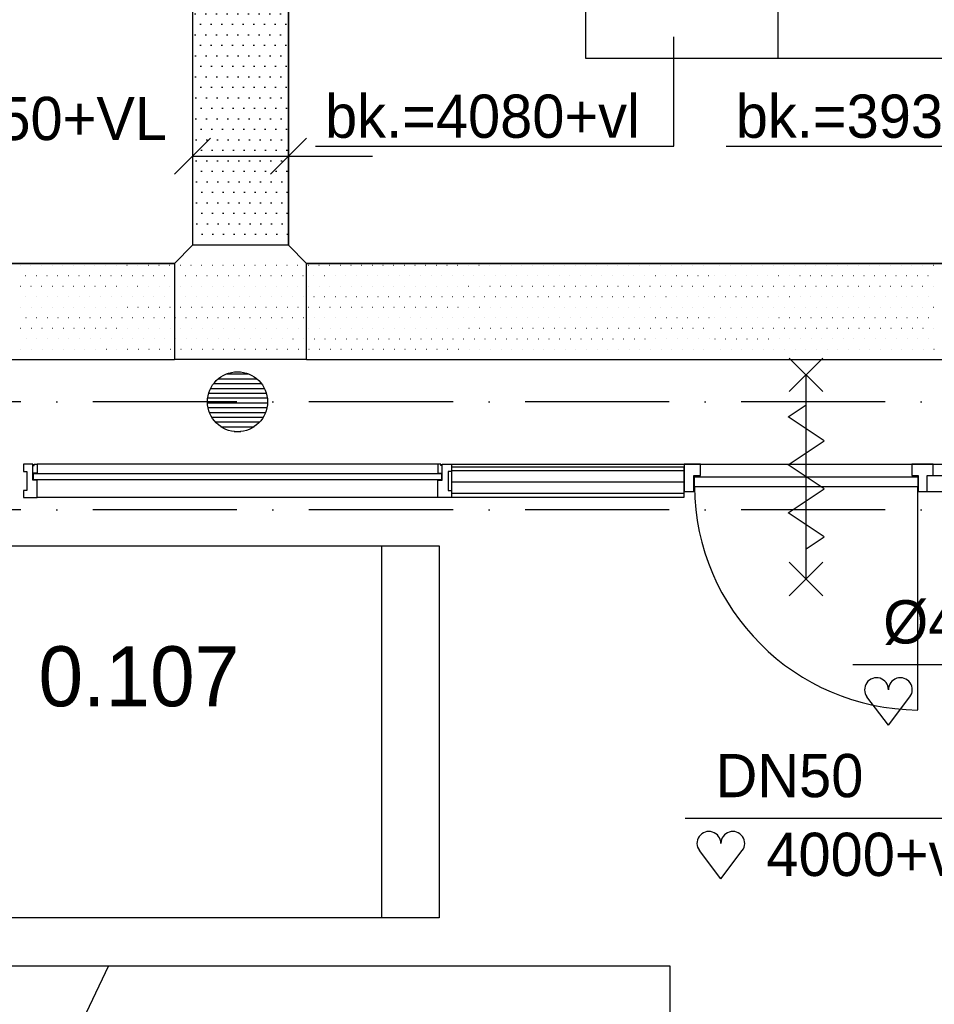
# Model space of a CAD drawing. Extents: x 25315 to 170951, y 867852 to 951952.
# Tile 102 of 119: x 120716 to 124526, y 910768 to 914869. Entities that reach past the tile are written whole.
import ezdxf
from ezdxf.enums import TextEntityAlignment as Align

# ---------------------------------------------------------------- set-up
doc = ezdxf.new("R2010")
doc.units = 0
doc.header["$LTSCALE"] = 100
for name, pattern in [('CENTER4', [5, 3.125, -0.625, 0.625, -0.625]), ('DASHDOT', [9, 6, -1.5, 0, -1.5]), ('LURETOUR', [6, 4, -2])]:
    doc.linetypes.add(name, pattern=pattern)
doc.layers.get('0').update_dxf_attribs({"linetype": 'CONTINUOUS'})
for name, color, linetype in [('AL$7----_STRAMIEN', 1, 'DASHDOT'), ('BOUW', 8, 'CONTINUOUS'), ('KABELGOOT', 8, 'CONTINUOUS'), ('WL531---', 4, 'CONTINUOUS'), ('WL570---', 3, 'CONTINUOUS'), ('WL570---_HARTLIJN', 7, 'CONTINUOUS'), ('WL570---_RETOUR', 3, 'CONTINUOUS'), ('WM570---', 1, 'CONTINUOUS')]:
    doc.layers.add(name, color=color, linetype=linetype)
doc.styles.add('BURO-018', font='BUROFONT.shx', dxfattribs={"height": 180})
doc.styles.add('BURO-025', font='BUROFONT.shx', dxfattribs={"height": 250})

# ---------------------------------------------------------------- blocks, each defined once
blk = doc.blocks.new('LU-2D-K-320')
at = {"color": 0, "linetype": 'CONTINUOUS'}
for p, q in [((-0.5, 400), (0.5, 400)), ((-0.5, -400), (0.5, -400))]:
    blk.add_line(p, q, dxfattribs=at)
blk = doc.blocks.new('HART')
at = {"color": 1}
for q in [(-39.7, 52.4), (39.7, 52.4)]:
    blk.add_line((0, 0), q, dxfattribs=at)
for centre, start, end in [((-22.1, 65.7), 0, 217.1867), ((22.1, 65.7), 322.8133, 180)]:
    blk.add_arc(centre, 22.1, start, end, dxfattribs=at)

msp = doc.modelspace()

# ---------------------------------------------------------------- hatches: boundary and pattern name
at = {"layer": 'WL531---'}
h = msp.add_hatch(dxfattribs=at)
h.set_pattern_fill('KABELGT', color=8, scale=7, style=0)
h.set_pattern_definition([(0, (8e-11, 771568.626), (21.875, 43.75), [0.7, -43.75])])
h.paths.add_polyline_path([(121835.7, 916109.7), (121435.7, 916109.7), (121435.7, 914300.7), (121835.7, 914300.7)])
h.paths.add_polyline_path([(121435.7, 914300.7), (121435.7, 913929.1), (121835.7, 913929.1), (121835.7, 914300.7)])

# ---------------------------------------------------------------- linework, layer by layer
at = {"layer": 'AL$7----_STRAMIEN', "color": 1}
for p, q in [((144123.6, 913277.5), (54710.3, 913277.5)), ((144123.6, 912827.5), (54329.2, 912827.5))]:
    msp.add_line(p, q, dxfattribs=at)
at = {"layer": 'BOUW'}
for p, q in [((124061.6, 913319.7), (123921.6, 913459.7)), ((123921.6, 913319.7), (124061.6, 913459.7)), ((121543.2, 913373.3), (121704, 913373.3)), ((121576.3, 913393.3), (121670.9, 913393.3)), ((123991.6, 912539.7), (123991.6, 913389.7)), ((121511.7, 913333.3), (121735.5, 913333.3)), ((121524.1, 913353.3), (121723.1, 913353.3)), ((121498.7, 913273.3), (121748.5, 913273.3)), ((121499.6, 913293.3), (121747.6, 913293.3)), ((121503.8, 913313.3), (121743.4, 913313.3)), ((121501, 913253.3), (121746.2, 913253.3)), ((121506.7, 913233.3), (121740.5, 913233.3)), ((123916.6, 913214.7), (123991.6, 913264.7)), ((121516.4, 913213.3), (121730.8, 913213.3)), ((121531.3, 913193.3), (121715.9, 913193.3)), ((124066.6, 913114.7), (123916.6, 913214.7)), ((121554.7, 913173.3), (121692.5, 913173.3)), ((121610.3, 913153.3), (121636.9, 913153.3)), ((123991.6, 913064.7), (124066.6, 913114.7)), ((123916.6, 913014.7), (123991.6, 913064.7)), ((120732.6, 913017.7), (120732.6, 913011.7)), ((120771.6, 913017.7), (120732.6, 913017.7)), ((120732.6, 913011.7), (120732.6, 912997.7)), ((120732.6, 912997.7), (120732.6, 912987.7)), ((120732.6, 912997.7), (120732.6, 912997.7)), ((120732.6, 912987.7), (120746.6, 912987.7)), ((120746.6, 912987.7), (120746.6, 912907.7)), ((120771.6, 912950.7), (120771.6, 913017.7)), ((120771.6, 913012.7), (120776.6, 913012.7)), ((120771.6, 912980.7), (120771.6, 913012.7)), ((120776.6, 913017.7), (120788.6, 913017.7)), ((120776.6, 913012.7), (120776.6, 913017.7)), ((122458.6, 913017.7), (120788.6, 913017.7)), ((120788.6, 913017.7), (120788.6, 912980.7)), ((122458.6, 913017.7), (122458.6, 912980.7)), ((122470.6, 913017.7), (122458.6, 913017.7)), ((122470.6, 913012.7), (122470.6, 913017.7)), ((122475.6, 913012.7), (122470.6, 913012.7)), ((122475.6, 912950.7), (122475.6, 913017.7)), ((122475.6, 913017.7), (122514.6, 913017.7)), ((122475.6, 912980.7), (122475.6, 913012.7)), ((122500.6, 912987.7), (122500.6, 912907.7)), ((122514.6, 912987.7), (122500.6, 912987.7)), ((122514.6, 913017.7), (125582.7, 913017.7)), ((122514.6, 913017.7), (122514.6, 913011.7)), ((122514.6, 913011.7), (122514.6, 912997.7)), ((122514.6, 913005.2), (122514.6, 912880.2)), ((123484.6, 913005.2), (122514.6, 913005.2)), ((122514.6, 912997.7), (122514.6, 912987.7)), ((122514.6, 912997.7), (122514.6, 912997.7)), ((123484.6, 912990.2), (122514.6, 912990.2)), ((123484.6, 913017.7), (123484.6, 912970.7)), ((123551.6, 913017.7), (123484.6, 913017.7)), ((123484.6, 912880.2), (123484.6, 913005.2)), ((123551.6, 912970.7), (123551.6, 913017.7)), ((124066.6, 912914.7), (123916.6, 913014.7)), ((124431.6, 913017.7), (124431.6, 912970.7)), ((124521.6, 913017.7), (124431.6, 913017.7)), ((124521.6, 912970.7), (124521.6, 913017.7)), ((124521.6, 913017.7), (124756.6, 913017.7)), ((120788.6, 912980.7), (120771.6, 912980.7)), ((120788.6, 912950.7), (120771.6, 912950.7)), ((120773.6, 912978.7), (122473.6, 912978.7)), ((120773.6, 912952.7), (120773.6, 912978.7)), ((122473.6, 912952.7), (120773.6, 912952.7)), ((120788.6, 912897.7), (120788.6, 912950.7)), ((122458.6, 912980.7), (122475.6, 912980.7)), ((122458.6, 912950.7), (122475.6, 912950.7)), ((122458.6, 912897.7), (122458.6, 912950.7)), ((122473.6, 912978.7), (122473.6, 912952.7)), ((123484.6, 912970.7), (123484.6, 912903.7)), ((123484.6, 912970.7), (123484.6, 912970.7)), ((123524.6, 912970.7), (123551.6, 912970.7)), ((123524.6, 912903.7), (123524.6, 912970.7)), ((123526.6, 912964.7), (124456.6, 912964.7)), ((123526.6, 912923.7), (123526.6, 912964.7)), ((124431.6, 912970.7), (124458.6, 912970.7)), ((124456.6, 912964.7), (124456.6, 912923.7)), ((124458.6, 912970.7), (124458.6, 912903.7)), ((124496.6, 912970.7), (124521.6, 912970.7)), ((124496.6, 912903.7), (124496.6, 912970.7)), ((124521.6, 912970.7), (124756.6, 912970.7)), ((120732.6, 912907.7), (120732.6, 912898.7)), ((120746.6, 912907.7), (120732.6, 912907.7)), ((122500.6, 912907.7), (122514.6, 912907.7)), ((123484.6, 912942.7), (122514.6, 912942.7)), ((122514.6, 912907.7), (122514.6, 912898.2)), ((124456.6, 912923.7), (123526.6, 912923.7)), ((123991.6, 912864.7), (124066.6, 912914.7)), ((124456.6, 911993.7), (124456.6, 912923.7)), ((120732.6, 912898.7), (120732.6, 912884.7)), ((120732.6, 912898.7), (120732.6, 912898.7)), ((120732.6, 912884.7), (120732.6, 912878.7)), ((120732.6, 912878.7), (120751.5, 912878.7)), ((120751.5, 912878.7), (120788.6, 912878.7)), ((120788.6, 912889.7), (120788.6, 912897.7)), ((120788.6, 912885.7), (120788.6, 912889.7)), ((120788.6, 912878.7), (120788.6, 912885.7)), ((122458.6, 912878.7), (120788.6, 912878.7)), ((122458.6, 912889.7), (122458.6, 912897.7)), ((122458.6, 912885.7), (122458.6, 912889.7)), ((122458.6, 912878.7), (122458.6, 912885.7)), ((122495.7, 912878.7), (122458.6, 912878.7)), ((122514.6, 912878.7), (122495.7, 912878.7)), ((122514.6, 912898.2), (122514.6, 912884.7)), ((122514.6, 912898.2), (122514.6, 912898.2)), ((123484.6, 912895.2), (122514.6, 912895.2)), ((122514.6, 912884.7), (122514.6, 912878.7)), ((122514.6, 912880.2), (123484.6, 912880.2)), ((123484.6, 912903.7), (123524.6, 912903.7)), ((123916.6, 912814.7), (123991.6, 912864.7)), ((124458.6, 912903.7), (124496.6, 912903.7)), ((124496.6, 912903.7), (124781.6, 912903.7)), ((124066.6, 912714.7), (123916.6, 912814.7)), ((123991.6, 912664.7), (124066.6, 912714.7)), ((122223.6, 912677.5), (122223.6, 911127.5)), ((124061.6, 912469.7), (123921.6, 912609.7)), ((123921.6, 912469.7), (124061.6, 912609.7)), ((121086.4, 910927.5), (120346.4, 909377.5))]:
    msp.add_line(p, q, dxfattribs=at)
for points in [[(119823.6, 912677.5), (122463.6, 912677.5), (122463.6, 911127.5), (119823.6, 911127.5)], [(119823.6, 910927.5), (123423.6, 910927.5), (123423.6, 909377.5), (119823.6, 909377.5)]]:
    msp.add_lwpolyline(points, close=True, dxfattribs=at)
msp.add_circle((121623.6, 913277.5), 125, dxfattribs=at)
msp.add_arc((124465.4, 912932.5), 938.9, 180.538, 269.462, dxfattribs=at)
at = {"layer": 'KABELGOOT', "color": 8}
for p, q in [((121435.7, 916109.7, 3710), (121435.7, 913929.1, 3710)), ((121435.7, 916109.7, 3650), (121435.7, 913929.1, 3650)), ((121835.7, 913929.1, 3710), (121835.7, 916109.7, 3710)), ((121835.7, 916109.7, 3650), (121835.7, 913929.1, 3650)), ((121360.7, 914225.7, 3650), (121510.7, 914375.7, 3650)), ((121760.7, 914225.7, 3650), (121910.7, 914375.7, 3650)), ((121435.7, 914300.7, 3650), (122185.7, 914300.7, 3650)), ((121835.7, 913929.1, 3650), (121435.7, 913929.1, 3650)), ((121360.7, 913854.1, 3710), (115860.6, 913854.1, 3710)), ((115860.6, 913854.1, 3650), (121360.7, 913854.1, 3650)), ((121360.7, 913854.1, 3650), (121360.7, 913454.1, 3650)), ((121910.7, 913854.1, 3650), (125587.3, 913854.1, 3650)), ((121910.7, 913454.1, 3650), (121910.7, 913854.1, 3650)), ((125587.3, 913854.1, 3710), (121910.7, 913854.1, 3710)), ((115860.6, 913454.1, 3650), (121360.7, 913454.1, 3650)), ((115860.6, 913454.1, 3710), (121360.7, 913454.1, 3710)), ((121910.7, 913454.1, 3650), (125587.3, 913454.1, 3650)), ((121910.7, 913454.1, 3710), (125587.3, 913454.1, 3710))]:
    msp.add_line(p, q, dxfattribs=at)
at = {"layer": 'KABELGOOT', "color": 8, "elevation": 3650}
for points in [[(121360.7, 913854.1), (121360.7, 913854.1), (121435.7, 913929.1), (121435.7, 913929.1)], [(121835.7, 913929.1), (121835.7, 913929.1), (121910.7, 913854.1), (121910.7, 913854.1)], [(121910.7, 913454.1), (121635.7, 913454.1), (121635.7, 913454.1), (121360.7, 913454.1)]]:
    msp.add_lwpolyline(points, dxfattribs=at)
at = {"layer": 'WL531---', "color": 8}
for p, q in [((120718.1, 913846.5), (120718.8, 913846.5)), ((120762.5, 913846.5), (120763.2, 913846.5)), ((120807, 913846.5), (120807.7, 913846.5)), ((120851.4, 913846.5), (120852.1, 913846.5)), ((120895.9, 913846.5), (120896.6, 913846.5)), ((120940.3, 913846.5), (120941, 913846.5)), ((120984.8, 913846.5), (120985.5, 913846.5)), ((121029.2, 913846.5), (121029.9, 913846.5)), ((121073.7, 913846.5), (121074.4, 913846.5)), ((121118.1, 913846.5), (121118.8, 913846.5)), ((121162.6, 913846.5), (121163.3, 913846.5)), ((121207, 913846.5), (121207.7, 913846.5)), ((121251.5, 913846.5), (121252.2, 913846.5)), ((121295.9, 913846.5), (121296.6, 913846.5)), ((121340.4, 913846.5), (121341.1, 913846.5)), ((121384.8, 913846.5), (121385.5, 913846.5)), ((121429.3, 913846.5), (121430, 913846.5)), ((121473.7, 913846.5), (121474.4, 913846.5)), ((121518.2, 913846.5), (121518.9, 913846.5)), ((121562.6, 913846.5), (121563.3, 913846.5)), ((121607.1, 913846.5), (121607.8, 913846.5)), ((121651.5, 913846.5), (121652.2, 913846.5)), ((121696, 913846.5), (121696.7, 913846.5)), ((121740.4, 913846.5), (121741.1, 913846.5)), ((121784.9, 913846.5), (121785.6, 913846.5)), ((121829.3, 913846.5), (121830, 913846.5)), ((121873.8, 913846.5), (121874.5, 913846.5)), ((121918.2, 913846.5), (121918.9, 913846.5)), ((121962.7, 913846.5), (121963.4, 913846.5)), ((122007.1, 913846.5), (122007.8, 913846.5)), ((122051.6, 913846.5), (122052.3, 913846.5)), ((122096, 913846.5), (122096.7, 913846.5)), ((122140.5, 913846.5), (122141.2, 913846.5)), ((122184.9, 913846.5), (122185.6, 913846.5)), ((122229.4, 913846.5), (122230.1, 913846.5)), ((122273.8, 913846.5), (122274.5, 913846.5)), ((122318.3, 913846.5), (122319, 913846.5)), ((122362.7, 913846.5), (122363.4, 913846.5)), ((122407.2, 913846.5), (122407.9, 913846.5)), ((122451.6, 913846.5), (122452.3, 913846.5)), ((122496.1, 913846.5), (122496.8, 913846.5)), ((122540.5, 913846.5), (122541.2, 913846.5)), ((122585, 913846.5), (122585.7, 913846.5)), ((122629.4, 913846.5), (122630.1, 913846.5)), ((122673.9, 913846.5), (122674.6, 913846.5)), ((122718.3, 913846.5), (122719, 913846.5)), ((122762.8, 913846.5), (122763.5, 913846.5)), ((122807.2, 913846.5), (122807.9, 913846.5)), ((122851.7, 913846.5), (122852.4, 913846.5)), ((122896.1, 913846.5), (122896.8, 913846.5)), ((122940.6, 913846.5), (122941.3, 913846.5)), ((122985, 913846.5), (122985.7, 913846.5)), ((123029.5, 913846.5), (123030.2, 913846.5)), ((123073.9, 913846.5), (123074.6, 913846.5)), ((123118.4, 913846.5), (123119.1, 913846.5)), ((123162.8, 913846.5), (123163.5, 913846.5)), ((123207.3, 913846.5), (123208, 913846.5)), ((123251.7, 913846.5), (123252.4, 913846.5)), ((123296.2, 913846.5), (123296.9, 913846.5)), ((123340.6, 913846.5), (123341.3, 913846.5)), ((123385.1, 913846.5), (123385.8, 913846.5)), ((123429.5, 913846.5), (123430.2, 913846.5)), ((123474, 913846.5), (123474.7, 913846.5)), ((123518.4, 913846.5), (123519.1, 913846.5)), ((123562.9, 913846.5), (123563.6, 913846.5)), ((123632.1, 913846.5), (123632.8, 913846.5)), ((123676.5, 913846.5), (123677.2, 913846.5)), ((123721, 913846.5), (123721.7, 913846.5)), ((123765.4, 913846.5), (123766.1, 913846.5)), ((123809.9, 913846.5), (123810.6, 913846.5)), ((123854.3, 913846.5), (123855, 913846.5)), ((123898.8, 913846.5), (123899.5, 913846.5)), ((123943.2, 913846.5), (123943.9, 913846.5)), ((123987.7, 913846.5), (123988.4, 913846.5)), ((124032.1, 913846.5), (124032.8, 913846.5)), ((124076.6, 913846.5), (124077.3, 913846.5)), ((124121, 913846.5), (124121.7, 913846.5)), ((124165.5, 913846.5), (124166.2, 913846.5)), ((124209.9, 913846.5), (124210.6, 913846.5)), ((124254.4, 913846.5), (124255.1, 913846.5)), ((124298.8, 913846.5), (124299.5, 913846.5)), ((124343.3, 913846.5), (124344, 913846.5)), ((124387.7, 913846.5), (124388.4, 913846.5)), ((124432.2, 913846.5), (124432.9, 913846.5)), ((124476.6, 913846.5), (124477.3, 913846.5)), ((124521.1, 913846.5), (124521.8, 913846.5)), ((120740.6, 913802.8), (120741.3, 913802.8)), ((120785.1, 913802.8), (120785.8, 913802.8)), ((120829.5, 913802.8), (120830.2, 913802.8)), ((120874, 913802.8), (120874.7, 913802.8)), ((120918.4, 913802.8), (120919.1, 913802.8)), ((120962.9, 913802.8), (120963.6, 913802.8)), ((121007.3, 913802.8), (121008, 913802.8)), ((121051.8, 913802.8), (121052.5, 913802.8)), ((121096.2, 913802.8), (121096.9, 913802.8)), ((121140.7, 913802.8), (121141.4, 913802.8)), ((121185.1, 913802.8), (121185.8, 913802.8)), ((121229.6, 913802.8), (121230.3, 913802.8)), ((121274, 913802.8), (121274.7, 913802.8)), ((121318.5, 913802.8), (121319.2, 913802.8)), ((121362.9, 913802.8), (121363.6, 913802.8)), ((121407.4, 913802.8), (121408.1, 913802.8)), ((121451.8, 913802.8), (121452.5, 913802.8)), ((121496.3, 913802.8), (121497, 913802.8)), ((121540.7, 913802.8), (121541.4, 913802.8)), ((121585.2, 913802.8), (121585.9, 913802.8)), ((121629.6, 913802.8), (121630.3, 913802.8)), ((121674.1, 913802.8), (121674.8, 913802.8)), ((121718.5, 913802.8), (121719.2, 913802.8)), ((121763, 913802.8), (121763.7, 913802.8)), ((121807.4, 913802.8), (121808.1, 913802.8)), ((121851.9, 913802.8), (121852.6, 913802.8)), ((121896.3, 913802.8), (121897, 913802.8)), ((121940.8, 913802.8), (121941.5, 913802.8)), ((121985.2, 913802.8), (121985.9, 913802.8)), ((122029.7, 913802.8), (122030.4, 913802.8)), ((122074.1, 913802.8), (122074.8, 913802.8)), ((122118.6, 913802.8), (122119.3, 913802.8)), ((122163, 913802.8), (122163.7, 913802.8)), ((122207.5, 913802.8), (122208.2, 913802.8)), ((122251.9, 913802.8), (122252.6, 913802.8)), ((122296.4, 913802.8), (122297.1, 913802.8)), ((122340.8, 913802.8), (122341.5, 913802.8)), ((122385.3, 913802.8), (122386, 913802.8)), ((122429.7, 913802.8), (122430.4, 913802.8)), ((122474.2, 913802.8), (122474.9, 913802.8)), ((122518.6, 913802.8), (122519.3, 913802.8)), ((122563.1, 913802.8), (122563.8, 913802.8)), ((122607.5, 913802.8), (122608.2, 913802.8)), ((122652, 913802.8), (122652.7, 913802.8)), ((122696.4, 913802.8), (122697.1, 913802.8)), ((122740.9, 913802.8), (122741.6, 913802.8)), ((122785.3, 913802.8), (122786, 913802.8)), ((122829.8, 913802.8), (122830.5, 913802.8)), ((122874.2, 913802.8), (122874.9, 913802.8)), ((122918.7, 913802.8), (122919.4, 913802.8)), ((122963.1, 913802.8), (122963.8, 913802.8)), ((123007.6, 913802.8), (123008.3, 913802.8)), ((123052, 913802.8), (123052.7, 913802.8)), ((123096.5, 913802.8), (123097.2, 913802.8)), ((123140.9, 913802.8), (123141.6, 913802.8)), ((123185.4, 913802.8), (123186.1, 913802.8)), ((123229.8, 913802.8), (123230.5, 913802.8)), ((123274.3, 913802.8), (123275, 913802.8)), ((123318.7, 913802.8), (123319.4, 913802.8)), ((123363.2, 913802.8), (123363.9, 913802.8)), ((123407.6, 913802.8), (123408.3, 913802.8)), ((123452.1, 913802.8), (123452.8, 913802.8)), ((123496.5, 913802.8), (123497.2, 913802.8)), ((123541, 913802.8), (123541.7, 913802.8)), ((123585.4, 913802.8), (123586.1, 913802.8)), ((123610.2, 913802.8), (123610.9, 913802.8)), ((123654.6, 913802.8), (123655.3, 913802.8)), ((123699.1, 913802.8), (123699.8, 913802.8)), ((123743.5, 913802.8), (123744.2, 913802.8)), ((123788, 913802.8), (123788.7, 913802.8)), ((123832.4, 913802.8), (123833.1, 913802.8)), ((123876.9, 913802.8), (123877.6, 913802.8)), ((123921.3, 913802.8), (123922, 913802.8)), ((123965.8, 913802.8), (123966.5, 913802.8)), ((124010.2, 913802.8), (124010.9, 913802.8)), ((124054.7, 913802.8), (124055.4, 913802.8)), ((124099.1, 913802.8), (124099.8, 913802.8)), ((124143.6, 913802.8), (124144.3, 913802.8)), ((124188, 913802.8), (124188.7, 913802.8)), ((124232.5, 913802.8), (124233.2, 913802.8)), ((124276.9, 913802.8), (124277.6, 913802.8)), ((124321.4, 913802.8), (124322.1, 913802.8)), ((124365.8, 913802.8), (124366.5, 913802.8)), ((124410.3, 913802.8), (124411, 913802.8)), ((124454.7, 913802.8), (124455.4, 913802.8)), ((124499.2, 913802.8), (124499.9, 913802.8)), ((120718.8, 913759), (120719.5, 913759)), ((120763.2, 913759), (120763.9, 913759)), ((120807.7, 913759), (120808.4, 913759)), ((120852.1, 913759), (120852.8, 913759)), ((120896.6, 913759), (120897.3, 913759)), ((120941, 913759), (120941.7, 913759)), ((120985.5, 913759), (120986.2, 913759)), ((121029.9, 913759), (121030.6, 913759)), ((121074.4, 913759), (121075.1, 913759)), ((121118.8, 913759), (121119.5, 913759)), ((121163.3, 913759), (121164, 913759)), ((121207.7, 913759), (121208.4, 913759)), ((121252.2, 913759), (121252.9, 913759)), ((121296.6, 913759), (121297.3, 913759)), ((121341.1, 913759), (121341.8, 913759)), ((121385.5, 913759), (121386.2, 913759)), ((121430, 913759), (121430.7, 913759)), ((121474.4, 913759), (121475.1, 913759)), ((121518.9, 913759), (121519.6, 913759)), ((121563.3, 913759), (121564, 913759)), ((121607.8, 913759), (121608.5, 913759)), ((121652.2, 913759), (121652.9, 913759)), ((121696.7, 913759), (121697.4, 913759)), ((121741.1, 913759), (121741.8, 913759)), ((121785.6, 913759), (121786.3, 913759)), ((121830, 913759), (121830.7, 913759)), ((121874.5, 913759), (121875.2, 913759)), ((121918.9, 913759), (121919.6, 913759)), ((121963.4, 913759), (121964.1, 913759)), ((122007.8, 913759), (122008.5, 913759)), ((122052.3, 913759), (122053, 913759)), ((122096.7, 913759), (122097.4, 913759)), ((122141.2, 913759), (122141.9, 913759)), ((122185.6, 913759), (122186.3, 913759)), ((122230.1, 913759), (122230.8, 913759)), ((122274.5, 913759), (122275.2, 913759)), ((122319, 913759), (122319.7, 913759)), ((122363.4, 913759), (122364.1, 913759)), ((122407.9, 913759), (122408.6, 913759)), ((122452.3, 913759), (122453, 913759)), ((122496.8, 913759), (122497.5, 913759)), ((122541.2, 913759), (122541.9, 913759)), ((122585.7, 913759), (122586.4, 913759)), ((122630.1, 913759), (122630.8, 913759)), ((122674.6, 913759), (122675.3, 913759)), ((122719, 913759), (122719.7, 913759)), ((122763.5, 913759), (122764.2, 913759)), ((122807.9, 913759), (122808.6, 913759)), ((122852.4, 913759), (122853.1, 913759)), ((122896.8, 913759), (122897.5, 913759)), ((122941.3, 913759), (122942, 913759)), ((122985.7, 913759), (122986.4, 913759)), ((123030.2, 913759), (123030.9, 913759)), ((123074.6, 913759), (123075.3, 913759)), ((123119.1, 913759), (123119.8, 913759)), ((123163.5, 913759), (123164.2, 913759)), ((123208, 913759), (123208.7, 913759)), ((123252.4, 913759), (123253.1, 913759)), ((123296.9, 913759), (123297.6, 913759)), ((123341.3, 913759), (123342, 913759)), ((123385.8, 913759), (123386.5, 913759)), ((123430.2, 913759), (123430.9, 913759)), ((123474.7, 913759), (123475.4, 913759)), ((123519.1, 913759), (123519.8, 913759)), ((123563.6, 913759), (123564.3, 913759)), ((123632.8, 913759), (123633.5, 913759)), ((123677.2, 913759), (123677.9, 913759)), ((123721.7, 913759), (123722.4, 913759)), ((123766.1, 913759), (123766.8, 913759)), ((123810.6, 913759), (123811.3, 913759)), ((123855, 913759), (123855.7, 913759)), ((123899.5, 913759), (123900.2, 913759)), ((123943.9, 913759), (123944.6, 913759)), ((123988.4, 913759), (123989.1, 913759)), ((124032.8, 913759), (124033.5, 913759)), ((124077.3, 913759), (124078, 913759)), ((124121.7, 913759), (124122.4, 913759)), ((124166.2, 913759), (124166.9, 913759)), ((124210.6, 913759), (124211.3, 913759)), ((124255.1, 913759), (124255.8, 913759)), ((124299.5, 913759), (124300.2, 913759)), ((124344, 913759), (124344.7, 913759)), ((124388.4, 913759), (124389.1, 913759)), ((124432.9, 913759), (124433.6, 913759)), ((124477.3, 913759), (124478, 913759)), ((124521.8, 913759), (124522.5, 913759)), ((120741.3, 913715.3), (120742, 913715.3)), ((120785.8, 913715.3), (120786.5, 913715.3)), ((120830.2, 913715.3), (120830.9, 913715.3)), ((120874.7, 913715.3), (120875.4, 913715.3)), ((120919.1, 913715.3), (120919.8, 913715.3)), ((120963.6, 913715.3), (120964.3, 913715.3)), ((121008, 913715.3), (121008.7, 913715.3)), ((121052.5, 913715.3), (121053.2, 913715.3)), ((121096.9, 913715.3), (121097.6, 913715.3)), ((121141.4, 913715.3), (121142.1, 913715.3)), ((121185.8, 913715.3), (121186.5, 913715.3)), ((121230.3, 913715.3), (121231, 913715.3)), ((121274.7, 913715.3), (121275.4, 913715.3)), ((121319.2, 913715.3), (121319.9, 913715.3)), ((121363.6, 913715.3), (121364.3, 913715.3)), ((121408.1, 913715.3), (121408.8, 913715.3)), ((121452.5, 913715.3), (121453.2, 913715.3)), ((121497, 913715.3), (121497.7, 913715.3)), ((121541.4, 913715.3), (121542.1, 913715.3)), ((121585.9, 913715.3), (121586.6, 913715.3)), ((121630.3, 913715.3), (121631, 913715.3)), ((121674.8, 913715.3), (121675.5, 913715.3)), ((121719.2, 913715.3), (121719.9, 913715.3)), ((121763.7, 913715.3), (121764.4, 913715.3)), ((121808.1, 913715.3), (121808.8, 913715.3)), ((121852.6, 913715.3), (121853.3, 913715.3)), ((121897, 913715.3), (121897.7, 913715.3)), ((121941.5, 913715.3), (121942.2, 913715.3)), ((121985.9, 913715.3), (121986.6, 913715.3)), ((122030.4, 913715.3), (122031.1, 913715.3)), ((122074.8, 913715.3), (122075.5, 913715.3)), ((122119.3, 913715.3), (122120, 913715.3)), ((122163.7, 913715.3), (122164.4, 913715.3)), ((122208.2, 913715.3), (122208.9, 913715.3)), ((122252.6, 913715.3), (122253.3, 913715.3)), ((122297.1, 913715.3), (122297.8, 913715.3)), ((122341.5, 913715.3), (122342.2, 913715.3)), ((122386, 913715.3), (122386.7, 913715.3)), ((122430.4, 913715.3), (122431.1, 913715.3)), ((122474.9, 913715.3), (122475.6, 913715.3)), ((122519.3, 913715.3), (122520, 913715.3)), ((122563.8, 913715.3), (122564.5, 913715.3)), ((122608.2, 913715.3), (122608.9, 913715.3)), ((122652.7, 913715.3), (122653.4, 913715.3)), ((122697.1, 913715.3), (122697.8, 913715.3)), ((122741.6, 913715.3), (122742.3, 913715.3)), ((122786, 913715.3), (122786.7, 913715.3)), ((122830.5, 913715.3), (122831.2, 913715.3)), ((122874.9, 913715.3), (122875.6, 913715.3)), ((122919.4, 913715.3), (122920.1, 913715.3)), ((122963.8, 913715.3), (122964.5, 913715.3)), ((123008.3, 913715.3), (123009, 913715.3)), ((123052.7, 913715.3), (123053.4, 913715.3)), ((123097.2, 913715.3), (123097.9, 913715.3)), ((123141.6, 913715.3), (123142.3, 913715.3)), ((123186.1, 913715.3), (123186.8, 913715.3)), ((123230.5, 913715.3), (123231.2, 913715.3)), ((123275, 913715.3), (123275.7, 913715.3)), ((123319.4, 913715.3), (123320.1, 913715.3)), ((123363.9, 913715.3), (123364.6, 913715.3)), ((123408.3, 913715.3), (123409, 913715.3)), ((123452.8, 913715.3), (123453.5, 913715.3)), ((123497.2, 913715.3), (123497.9, 913715.3)), ((123541.7, 913715.3), (123542.4, 913715.3)), ((123586.1, 913715.3), (123586.8, 913715.3)), ((123610.9, 913715.3), (123611.6, 913715.3)), ((123655.3, 913715.3), (123656, 913715.3)), ((123699.8, 913715.3), (123700.5, 913715.3)), ((123744.2, 913715.3), (123744.9, 913715.3)), ((123788.7, 913715.3), (123789.4, 913715.3)), ((123833.1, 913715.3), (123833.8, 913715.3)), ((123877.6, 913715.3), (123878.3, 913715.3)), ((123922, 913715.3), (123922.7, 913715.3)), ((123966.5, 913715.3), (123967.2, 913715.3)), ((124010.9, 913715.3), (124011.6, 913715.3)), ((124055.4, 913715.3), (124056.1, 913715.3)), ((124099.8, 913715.3), (124100.5, 913715.3)), ((124144.3, 913715.3), (124145, 913715.3)), ((124188.7, 913715.3), (124189.4, 913715.3)), ((124233.2, 913715.3), (124233.9, 913715.3)), ((124277.6, 913715.3), (124278.3, 913715.3)), ((124322.1, 913715.3), (124322.8, 913715.3)), ((124366.5, 913715.3), (124367.2, 913715.3)), ((124411, 913715.3), (124411.7, 913715.3)), ((124455.4, 913715.3), (124456.1, 913715.3)), ((124499.9, 913715.3), (124500.6, 913715.3)), ((120719.5, 913671.5), (120720.2, 913671.5)), ((120763.9, 913671.5), (120764.6, 913671.5)), ((120808.4, 913671.5), (120809.1, 913671.5)), ((120852.8, 913671.5), (120853.5, 913671.5)), ((120897.3, 913671.5), (120898, 913671.5)), ((120941.7, 913671.5), (120942.4, 913671.5)), ((120986.2, 913671.5), (120986.9, 913671.5)), ((121030.6, 913671.5), (121031.3, 913671.5)), ((121075.1, 913671.5), (121075.8, 913671.5)), ((121119.5, 913671.5), (121120.2, 913671.5)), ((121164, 913671.5), (121164.7, 913671.5)), ((121208.4, 913671.5), (121209.1, 913671.5)), ((121252.9, 913671.5), (121253.6, 913671.5)), ((121297.3, 913671.5), (121298, 913671.5)), ((121341.8, 913671.5), (121342.5, 913671.5)), ((121386.2, 913671.5), (121386.9, 913671.5)), ((121430.7, 913671.5), (121431.4, 913671.5)), ((121475.1, 913671.5), (121475.8, 913671.5)), ((121519.6, 913671.5), (121520.3, 913671.5)), ((121564, 913671.5), (121564.7, 913671.5)), ((121608.5, 913671.5), (121609.2, 913671.5)), ((121652.9, 913671.5), (121653.6, 913671.5)), ((121697.4, 913671.5), (121698.1, 913671.5)), ((121741.8, 913671.5), (121742.5, 913671.5)), ((121786.3, 913671.5), (121787, 913671.5)), ((121830.7, 913671.5), (121831.4, 913671.5)), ((121875.2, 913671.5), (121875.9, 913671.5)), ((121919.6, 913671.5), (121920.3, 913671.5)), ((121964.1, 913671.5), (121964.8, 913671.5)), ((122008.5, 913671.5), (122009.2, 913671.5)), ((122053, 913671.5), (122053.7, 913671.5)), ((122097.4, 913671.5), (122098.1, 913671.5)), ((122141.9, 913671.5), (122142.6, 913671.5)), ((122186.3, 913671.5), (122187, 913671.5)), ((122230.8, 913671.5), (122231.5, 913671.5)), ((122275.2, 913671.5), (122275.9, 913671.5)), ((122319.7, 913671.5), (122320.4, 913671.5)), ((122364.1, 913671.5), (122364.8, 913671.5)), ((122408.6, 913671.5), (122409.3, 913671.5)), ((122453, 913671.5), (122453.7, 913671.5)), ((122497.5, 913671.5), (122498.2, 913671.5)), ((122541.9, 913671.5), (122542.6, 913671.5)), ((122586.4, 913671.5), (122587.1, 913671.5)), ((122630.8, 913671.5), (122631.5, 913671.5)), ((122675.3, 913671.5), (122676, 913671.5)), ((122719.7, 913671.5), (122720.4, 913671.5)), ((122764.2, 913671.5), (122764.9, 913671.5)), ((122808.6, 913671.5), (122809.3, 913671.5)), ((122853.1, 913671.5), (122853.8, 913671.5)), ((122897.5, 913671.5), (122898.2, 913671.5)), ((122942, 913671.5), (122942.7, 913671.5)), ((122986.4, 913671.5), (122987.1, 913671.5)), ((123030.9, 913671.5), (123031.6, 913671.5)), ((123075.3, 913671.5), (123076, 913671.5)), ((123119.8, 913671.5), (123120.5, 913671.5)), ((123164.2, 913671.5), (123164.9, 913671.5)), ((123208.7, 913671.5), (123209.4, 913671.5)), ((123253.1, 913671.5), (123253.8, 913671.5)), ((123297.6, 913671.5), (123298.3, 913671.5)), ((123342, 913671.5), (123342.7, 913671.5)), ((123386.5, 913671.5), (123387.2, 913671.5)), ((123430.9, 913671.5), (123431.6, 913671.5)), ((123475.4, 913671.5), (123476.1, 913671.5)), ((123519.8, 913671.5), (123520.5, 913671.5)), ((123564.3, 913671.5), (123565, 913671.5)), ((123633.5, 913671.5), (123634.2, 913671.5)), ((123677.9, 913671.5), (123678.6, 913671.5)), ((123722.4, 913671.5), (123723.1, 913671.5)), ((123766.8, 913671.5), (123767.5, 913671.5)), ((123811.3, 913671.5), (123812, 913671.5)), ((123855.7, 913671.5), (123856.4, 913671.5)), ((123900.2, 913671.5), (123900.9, 913671.5)), ((123944.6, 913671.5), (123945.3, 913671.5)), ((123989.1, 913671.5), (123989.8, 913671.5)), ((124033.5, 913671.5), (124034.2, 913671.5)), ((124078, 913671.5), (124078.7, 913671.5)), ((124122.4, 913671.5), (124123.1, 913671.5)), ((124166.9, 913671.5), (124167.6, 913671.5)), ((124211.3, 913671.5), (124212, 913671.5)), ((124255.8, 913671.5), (124256.5, 913671.5)), ((124300.2, 913671.5), (124300.9, 913671.5)), ((124344.7, 913671.5), (124345.4, 913671.5)), ((124389.1, 913671.5), (124389.8, 913671.5)), ((124433.6, 913671.5), (124434.3, 913671.5)), ((124478, 913671.5), (124478.7, 913671.5)), ((124522.5, 913671.5), (124523.2, 913671.5)), ((120742, 913627.8), (120742.7, 913627.8)), ((120786.5, 913627.8), (120787.2, 913627.8)), ((120830.9, 913627.8), (120831.6, 913627.8)), ((120875.4, 913627.8), (120876.1, 913627.8)), ((120919.8, 913627.8), (120920.5, 913627.8)), ((120964.3, 913627.8), (120965, 913627.8)), ((121008.7, 913627.8), (121009.4, 913627.8)), ((121053.2, 913627.8), (121053.9, 913627.8)), ((121097.6, 913627.8), (121098.3, 913627.8)), ((121142.1, 913627.8), (121142.8, 913627.8)), ((121186.5, 913627.8), (121187.2, 913627.8)), ((121231, 913627.8), (121231.7, 913627.8)), ((121275.4, 913627.8), (121276.1, 913627.8)), ((121319.9, 913627.8), (121320.6, 913627.8)), ((121364.3, 913627.8), (121365, 913627.8)), ((121408.8, 913627.8), (121409.5, 913627.8)), ((121453.2, 913627.8), (121453.9, 913627.8)), ((121497.7, 913627.8), (121498.4, 913627.8)), ((121542.1, 913627.8), (121542.8, 913627.8)), ((121586.6, 913627.8), (121587.3, 913627.8)), ((121631, 913627.8), (121631.7, 913627.8)), ((121675.5, 913627.8), (121676.2, 913627.8)), ((121719.9, 913627.8), (121720.6, 913627.8)), ((121764.4, 913627.8), (121765.1, 913627.8)), ((121808.8, 913627.8), (121809.5, 913627.8)), ((121853.3, 913627.8), (121854, 913627.8)), ((121897.7, 913627.8), (121898.4, 913627.8)), ((121942.2, 913627.8), (121942.9, 913627.8)), ((121986.6, 913627.8), (121987.3, 913627.8)), ((122031.1, 913627.8), (122031.8, 913627.8)), ((122075.5, 913627.8), (122076.2, 913627.8)), ((122120, 913627.8), (122120.7, 913627.8)), ((122164.4, 913627.8), (122165.1, 913627.8)), ((122208.9, 913627.8), (122209.6, 913627.8)), ((122253.3, 913627.8), (122254, 913627.8)), ((122297.8, 913627.8), (122298.5, 913627.8)), ((122342.2, 913627.8), (122342.9, 913627.8)), ((122386.7, 913627.8), (122387.4, 913627.8)), ((122431.1, 913627.8), (122431.8, 913627.8)), ((122475.6, 913627.8), (122476.3, 913627.8)), ((122520, 913627.8), (122520.7, 913627.8)), ((122564.5, 913627.8), (122565.2, 913627.8)), ((122608.9, 913627.8), (122609.6, 913627.8)), ((122653.4, 913627.8), (122654.1, 913627.8)), ((122697.8, 913627.8), (122698.5, 913627.8)), ((122742.3, 913627.8), (122743, 913627.8)), ((122786.7, 913627.8), (122787.4, 913627.8)), ((122831.2, 913627.8), (122831.9, 913627.8)), ((122875.6, 913627.8), (122876.3, 913627.8)), ((122920.1, 913627.8), (122920.8, 913627.8)), ((122964.5, 913627.8), (122965.2, 913627.8)), ((123009, 913627.8), (123009.7, 913627.8)), ((123053.4, 913627.8), (123054.1, 913627.8)), ((123097.9, 913627.8), (123098.6, 913627.8)), ((123142.3, 913627.8), (123143, 913627.8)), ((123186.8, 913627.8), (123187.5, 913627.8)), ((123231.2, 913627.8), (123231.9, 913627.8)), ((123275.7, 913627.8), (123276.4, 913627.8)), ((123320.1, 913627.8), (123320.8, 913627.8)), ((123364.6, 913627.8), (123365.3, 913627.8)), ((123409, 913627.8), (123409.7, 913627.8)), ((123453.5, 913627.8), (123454.2, 913627.8)), ((123497.9, 913627.8), (123498.6, 913627.8)), ((123542.4, 913627.8), (123543.1, 913627.8)), ((123586.8, 913627.8), (123587.5, 913627.8)), ((123611.6, 913627.8), (123612.3, 913627.8)), ((123656, 913627.8), (123656.7, 913627.8)), ((123700.5, 913627.8), (123701.2, 913627.8)), ((123744.9, 913627.8), (123745.6, 913627.8)), ((123789.4, 913627.8), (123790.1, 913627.8)), ((123833.8, 913627.8), (123834.5, 913627.8)), ((123878.3, 913627.8), (123879, 913627.8)), ((123922.7, 913627.8), (123923.4, 913627.8)), ((123967.2, 913627.8), (123967.9, 913627.8)), ((124011.6, 913627.8), (124012.3, 913627.8)), ((124056.1, 913627.8), (124056.8, 913627.8)), ((124100.5, 913627.8), (124101.2, 913627.8)), ((124145, 913627.8), (124145.7, 913627.8)), ((124189.4, 913627.8), (124190.1, 913627.8)), ((124233.9, 913627.8), (124234.6, 913627.8)), ((124278.3, 913627.8), (124279, 913627.8)), ((124322.8, 913627.8), (124323.5, 913627.8)), ((124367.2, 913627.8), (124367.9, 913627.8)), ((124411.7, 913627.8), (124412.4, 913627.8)), ((124456.1, 913627.8), (124456.8, 913627.8)), ((124500.6, 913627.8), (124501.3, 913627.8)), ((120720.2, 913584), (120720.9, 913584)), ((120764.6, 913584), (120765.3, 913584)), ((120809.1, 913584), (120809.8, 913584)), ((120853.5, 913584), (120854.2, 913584)), ((120898, 913584), (120898.7, 913584)), ((120942.4, 913584), (120943.1, 913584)), ((120986.9, 913584), (120987.6, 913584)), ((121031.3, 913584), (121032, 913584)), ((121075.8, 913584), (121076.5, 913584)), ((121120.2, 913584), (121120.9, 913584)), ((121164.7, 913584), (121165.4, 913584)), ((121209.1, 913584), (121209.8, 913584)), ((121253.6, 913584), (121254.3, 913584)), ((121298, 913584), (121298.7, 913584)), ((121342.5, 913584), (121343.2, 913584)), ((121386.9, 913584), (121387.6, 913584)), ((121431.4, 913584), (121432.1, 913584)), ((121475.8, 913584), (121476.5, 913584)), ((121520.3, 913584), (121521, 913584)), ((121564.7, 913584), (121565.4, 913584)), ((121609.2, 913584), (121609.9, 913584)), ((121653.6, 913584), (121654.3, 913584)), ((121698.1, 913584), (121698.8, 913584)), ((121742.5, 913584), (121743.2, 913584)), ((121787, 913584), (121787.7, 913584)), ((121831.4, 913584), (121832.1, 913584)), ((121875.9, 913584), (121876.6, 913584)), ((121920.3, 913584), (121921, 913584)), ((121964.8, 913584), (121965.5, 913584)), ((122009.2, 913584), (122009.9, 913584)), ((122053.7, 913584), (122054.4, 913584)), ((122098.1, 913584), (122098.8, 913584)), ((122142.6, 913584), (122143.3, 913584)), ((122187, 913584), (122187.7, 913584)), ((122231.5, 913584), (122232.2, 913584)), ((122275.9, 913584), (122276.6, 913584)), ((122320.4, 913584), (122321.1, 913584)), ((122364.8, 913584), (122365.5, 913584)), ((122409.3, 913584), (122410, 913584)), ((122453.7, 913584), (122454.4, 913584)), ((122498.2, 913584), (122498.9, 913584)), ((122542.6, 913584), (122543.3, 913584)), ((122587.1, 913584), (122587.8, 913584)), ((122631.5, 913584), (122632.2, 913584)), ((122676, 913584), (122676.7, 913584)), ((122720.4, 913584), (122721.1, 913584)), ((122764.9, 913584), (122765.6, 913584)), ((122809.3, 913584), (122810, 913584)), ((122853.8, 913584), (122854.5, 913584)), ((122898.2, 913584), (122898.9, 913584)), ((122942.7, 913584), (122943.4, 913584)), ((122987.1, 913584), (122987.8, 913584)), ((123031.6, 913584), (123032.3, 913584)), ((123076, 913584), (123076.7, 913584)), ((123120.5, 913584), (123121.2, 913584)), ((123164.9, 913584), (123165.6, 913584)), ((123209.4, 913584), (123210.1, 913584)), ((123253.8, 913584), (123254.5, 913584)), ((123298.3, 913584), (123299, 913584)), ((123342.7, 913584), (123343.4, 913584)), ((123387.2, 913584), (123387.9, 913584)), ((123431.6, 913584), (123432.3, 913584)), ((123476.1, 913584), (123476.8, 913584)), ((123520.5, 913584), (123521.2, 913584)), ((123565, 913584), (123565.7, 913584)), ((123634.2, 913584), (123634.9, 913584)), ((123678.6, 913584), (123679.3, 913584)), ((123723.1, 913584), (123723.8, 913584)), ((123767.5, 913584), (123768.2, 913584)), ((123812, 913584), (123812.7, 913584)), ((123856.4, 913584), (123857.1, 913584)), ((123900.9, 913584), (123901.6, 913584)), ((123945.3, 913584), (123946, 913584)), ((123989.8, 913584), (123990.5, 913584)), ((124034.2, 913584), (124034.9, 913584)), ((124078.7, 913584), (124079.4, 913584)), ((124123.1, 913584), (124123.8, 913584)), ((124167.6, 913584), (124168.3, 913584)), ((124212, 913584), (124212.7, 913584)), ((124256.5, 913584), (124257.2, 913584)), ((124300.9, 913584), (124301.6, 913584)), ((124345.4, 913584), (124346.1, 913584)), ((124389.8, 913584), (124390.5, 913584)), ((124434.3, 913584), (124435, 913584)), ((124478.7, 913584), (124479.4, 913584)), ((124523.2, 913584), (124523.9, 913584)), ((120742.7, 913540.3), (120743.4, 913540.3)), ((120787.2, 913540.3), (120787.9, 913540.3)), ((120831.6, 913540.3), (120832.3, 913540.3)), ((120876.1, 913540.3), (120876.8, 913540.3)), ((120920.5, 913540.3), (120921.2, 913540.3)), ((120965, 913540.3), (120965.7, 913540.3)), ((121009.4, 913540.3), (121010.1, 913540.3)), ((121053.9, 913540.3), (121054.6, 913540.3)), ((121098.3, 913540.3), (121099, 913540.3)), ((121142.8, 913540.3), (121143.5, 913540.3)), ((121187.2, 913540.3), (121187.9, 913540.3)), ((121231.7, 913540.3), (121232.4, 913540.3)), ((121276.1, 913540.3), (121276.8, 913540.3)), ((121320.6, 913540.3), (121321.3, 913540.3)), ((121365, 913540.3), (121365.7, 913540.3)), ((121409.5, 913540.3), (121410.2, 913540.3)), ((121453.9, 913540.3), (121454.6, 913540.3)), ((121498.4, 913540.3), (121499.1, 913540.3)), ((121542.8, 913540.3), (121543.5, 913540.3)), ((121587.3, 913540.3), (121588, 913540.3)), ((121631.7, 913540.3), (121632.4, 913540.3)), ((121676.2, 913540.3), (121676.9, 913540.3)), ((121720.6, 913540.3), (121721.3, 913540.3)), ((121765.1, 913540.3), (121765.8, 913540.3)), ((121809.5, 913540.3), (121810.2, 913540.3)), ((121854, 913540.3), (121854.7, 913540.3)), ((121898.4, 913540.3), (121899.1, 913540.3)), ((121942.9, 913540.3), (121943.6, 913540.3)), ((121987.3, 913540.3), (121988, 913540.3)), ((122031.8, 913540.3), (122032.5, 913540.3)), ((122076.2, 913540.3), (122076.9, 913540.3)), ((122120.7, 913540.3), (122121.4, 913540.3)), ((122165.1, 913540.3), (122165.8, 913540.3)), ((122209.6, 913540.3), (122210.3, 913540.3)), ((122254, 913540.3), (122254.7, 913540.3)), ((122298.5, 913540.3), (122299.2, 913540.3)), ((122342.9, 913540.3), (122343.6, 913540.3)), ((122387.4, 913540.3), (122388.1, 913540.3)), ((122431.8, 913540.3), (122432.5, 913540.3)), ((122476.3, 913540.3), (122477, 913540.3)), ((122520.7, 913540.3), (122521.4, 913540.3)), ((122565.2, 913540.3), (122565.9, 913540.3)), ((122609.6, 913540.3), (122610.3, 913540.3)), ((122654.1, 913540.3), (122654.8, 913540.3)), ((122698.5, 913540.3), (122699.2, 913540.3)), ((122743, 913540.3), (122743.7, 913540.3)), ((122787.4, 913540.3), (122788.1, 913540.3)), ((122831.9, 913540.3), (122832.6, 913540.3)), ((122876.3, 913540.3), (122877, 913540.3)), ((122920.8, 913540.3), (122921.5, 913540.3)), ((122965.2, 913540.3), (122965.9, 913540.3)), ((123009.7, 913540.3), (123010.4, 913540.3)), ((123054.1, 913540.3), (123054.8, 913540.3)), ((123098.6, 913540.3), (123099.3, 913540.3)), ((123143, 913540.3), (123143.7, 913540.3)), ((123187.5, 913540.3), (123188.2, 913540.3)), ((123231.9, 913540.3), (123232.6, 913540.3)), ((123276.4, 913540.3), (123277.1, 913540.3)), ((123320.8, 913540.3), (123321.5, 913540.3)), ((123365.3, 913540.3), (123366, 913540.3)), ((123409.7, 913540.3), (123410.4, 913540.3)), ((123454.2, 913540.3), (123454.9, 913540.3)), ((123498.6, 913540.3), (123499.3, 913540.3)), ((123543.1, 913540.3), (123543.8, 913540.3)), ((123587.5, 913540.3), (123588.2, 913540.3)), ((123612.3, 913540.3), (123613, 913540.3)), ((123656.7, 913540.3), (123657.4, 913540.3)), ((123701.2, 913540.3), (123701.9, 913540.3)), ((123745.6, 913540.3), (123746.3, 913540.3)), ((123790.1, 913540.3), (123790.8, 913540.3)), ((123834.5, 913540.3), (123835.2, 913540.3)), ((123879, 913540.3), (123879.7, 913540.3)), ((123923.4, 913540.3), (123924.1, 913540.3)), ((123967.9, 913540.3), (123968.6, 913540.3)), ((124012.3, 913540.3), (124013, 913540.3)), ((124056.8, 913540.3), (124057.5, 913540.3)), ((124101.2, 913540.3), (124101.9, 913540.3)), ((124145.7, 913540.3), (124146.4, 913540.3)), ((124190.1, 913540.3), (124190.8, 913540.3)), ((124234.6, 913540.3), (124235.3, 913540.3)), ((124279, 913540.3), (124279.7, 913540.3)), ((124323.5, 913540.3), (124324.2, 913540.3)), ((124367.9, 913540.3), (124368.6, 913540.3)), ((124412.4, 913540.3), (124413.1, 913540.3)), ((124456.8, 913540.3), (124457.5, 913540.3)), ((124501.3, 913540.3), (124502, 913540.3)), ((120720.9, 913496.5), (120721.6, 913496.5)), ((120765.3, 913496.5), (120766, 913496.5)), ((120809.8, 913496.5), (120810.5, 913496.5)), ((120854.2, 913496.5), (120854.9, 913496.5)), ((120898.7, 913496.5), (120899.4, 913496.5)), ((120943.1, 913496.5), (120943.8, 913496.5)), ((120987.6, 913496.5), (120988.3, 913496.5)), ((121032, 913496.5), (121032.7, 913496.5)), ((121076.5, 913496.5), (121077.2, 913496.5)), ((121120.9, 913496.5), (121121.6, 913496.5)), ((121165.4, 913496.5), (121166.1, 913496.5)), ((121209.8, 913496.5), (121210.5, 913496.5)), ((121254.3, 913496.5), (121255, 913496.5)), ((121298.7, 913496.5), (121299.4, 913496.5)), ((121343.2, 913496.5), (121343.9, 913496.5)), ((121387.6, 913496.5), (121388.3, 913496.5)), ((121432.1, 913496.5), (121432.8, 913496.5)), ((121476.5, 913496.5), (121477.2, 913496.5)), ((121521, 913496.5), (121521.7, 913496.5)), ((121565.4, 913496.5), (121566.1, 913496.5)), ((121609.9, 913496.5), (121610.6, 913496.5)), ((121654.3, 913496.5), (121655, 913496.5)), ((121698.8, 913496.5), (121699.5, 913496.5)), ((121743.2, 913496.5), (121743.9, 913496.5)), ((121787.7, 913496.5), (121788.4, 913496.5)), ((121832.1, 913496.5), (121832.8, 913496.5)), ((121876.6, 913496.5), (121877.3, 913496.5)), ((121921, 913496.5), (121921.7, 913496.5)), ((121965.5, 913496.5), (121966.2, 913496.5)), ((122009.9, 913496.5), (122010.6, 913496.5)), ((122054.4, 913496.5), (122055.1, 913496.5)), ((122098.8, 913496.5), (122099.5, 913496.5)), ((122143.3, 913496.5), (122144, 913496.5)), ((122187.7, 913496.5), (122188.4, 913496.5)), ((122232.2, 913496.5), (122232.9, 913496.5)), ((122276.6, 913496.5), (122277.3, 913496.5)), ((122321.1, 913496.5), (122321.8, 913496.5)), ((122365.5, 913496.5), (122366.2, 913496.5)), ((122410, 913496.5), (122410.7, 913496.5)), ((122454.4, 913496.5), (122455.1, 913496.5)), ((122498.9, 913496.5), (122499.6, 913496.5)), ((122543.3, 913496.5), (122544, 913496.5)), ((122587.8, 913496.5), (122588.5, 913496.5)), ((122632.2, 913496.5), (122632.9, 913496.5)), ((122676.7, 913496.5), (122677.4, 913496.5)), ((122721.1, 913496.5), (122721.8, 913496.5)), ((122765.6, 913496.5), (122766.3, 913496.5)), ((122810, 913496.5), (122810.7, 913496.5)), ((122854.5, 913496.5), (122855.2, 913496.5)), ((122898.9, 913496.5), (122899.6, 913496.5)), ((122943.4, 913496.5), (122944.1, 913496.5)), ((122987.8, 913496.5), (122988.5, 913496.5)), ((123032.3, 913496.5), (123033, 913496.5)), ((123076.7, 913496.5), (123077.4, 913496.5)), ((123121.2, 913496.5), (123121.9, 913496.5)), ((123165.6, 913496.5), (123166.3, 913496.5)), ((123210.1, 913496.5), (123210.8, 913496.5)), ((123254.5, 913496.5), (123255.2, 913496.5)), ((123299, 913496.5), (123299.7, 913496.5)), ((123343.4, 913496.5), (123344.1, 913496.5)), ((123387.9, 913496.5), (123388.6, 913496.5)), ((123432.3, 913496.5), (123433, 913496.5)), ((123476.8, 913496.5), (123477.5, 913496.5)), ((123521.2, 913496.5), (123521.9, 913496.5)), ((123565.7, 913496.5), (123566.4, 913496.5)), ((123634.9, 913496.5), (123635.6, 913496.5)), ((123679.3, 913496.5), (123680, 913496.5)), ((123723.8, 913496.5), (123724.5, 913496.5)), ((123768.2, 913496.5), (123768.9, 913496.5)), ((123812.7, 913496.5), (123813.4, 913496.5)), ((123857.1, 913496.5), (123857.8, 913496.5)), ((123901.6, 913496.5), (123902.3, 913496.5)), ((123946, 913496.5), (123946.7, 913496.5)), ((123990.5, 913496.5), (123991.2, 913496.5)), ((124034.9, 913496.5), (124035.6, 913496.5)), ((124079.4, 913496.5), (124080.1, 913496.5)), ((124123.8, 913496.5), (124124.5, 913496.5)), ((124168.3, 913496.5), (124169, 913496.5)), ((124212.7, 913496.5), (124213.4, 913496.5)), ((124257.2, 913496.5), (124257.9, 913496.5)), ((124301.6, 913496.5), (124302.3, 913496.5)), ((124346.1, 913496.5), (124346.8, 913496.5)), ((124390.5, 913496.5), (124391.2, 913496.5)), ((124435, 913496.5), (124435.7, 913496.5)), ((124479.4, 913496.5), (124480.1, 913496.5)), ((124523.9, 913496.5), (124524.6, 913496.5))]:
    msp.add_line(p, q, dxfattribs=at)
at = {"layer": 'WL570---'}
for p, q in [((123073.6, 915555.5), (123073.6, 914708.1)), ((123073.6, 914708.1), (124060.3, 914708.1))]:
    msp.add_line(p, q, dxfattribs=at)
at = {"layer": 'WL570---', "color": 3}
msp.add_line((123873.6, 915511), (123873.6, 914712.1), dxfattribs=at)
at = {"layer": 'WL570---', "color": 1}
for p, q in [((123441, 914342.3), (123441, 914797.9)), ((121948.1, 914342.3), (123441, 914342.3)), ((123659, 914342.3), (125151.9, 914342.3))]:
    msp.add_line(p, q, dxfattribs=at)
at = {"layer": 'WM570---'}
for p, q in [((124185.9, 912183.3), (126280, 912183.3)), ((123487.9, 911542.9), (125582, 911542.9))]:
    msp.add_line(p, q, dxfattribs=at)

# ---------------------------------------------------------------- block references
at = {"layer": 'WL570---_RETOUR', "linetype": 'LURETOUR', "xscale": 2215.10497009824}
msp.add_blockref('LU-2D-K-320', (125131.1, 915108.1), dxfattribs=at)
at = {"layer": 'WM570---', "xscale": 2.25, "yscale": 2.25, "zscale": 2.25}
for p in [(124334.8, 911930.5), (123636.8, 911290.2)]:
    msp.add_blockref('HART', p, dxfattribs=at)

# ---------------------------------------------------------------- texts
at = {"layer": 'BOUW', "style": 'BURO-025'}
msp.add_text('0.107', height=250, dxfattribs=at).set_placement((120794.5, 912009))
at = {"layer": 'KABELGOOT', "color": 8, "style": 'BURO-018'}
msp.add_text('3650+VL', height=180, dxfattribs=at).set_placement((120844.9, 914457.6), align=Align.MIDDLE)
at = {"layer": 'WL570---_HARTLIJN', "color": 1, "linetype": 'CENTER4', "style": 'BURO-018'}
for s, p in [('%%c42', (124313.1, 912270.8)), ('DN50', (123615, 911630.5))]:
    msp.add_text(s, height=180, dxfattribs=at).set_placement(p)
at = {"layer": 'WM570---', "color": 1, "style": 'BURO-018'}
for s, p in [('bk.=4080+vl', (121988.1, 914377)), ('bk.=3930+vl', (123699, 914377)), ('4000+vl', (123826.2, 911302.4))]:
    msp.add_text(s, height=180, dxfattribs=at).set_placement(p)

doc.saveas('drawing.dxf')
